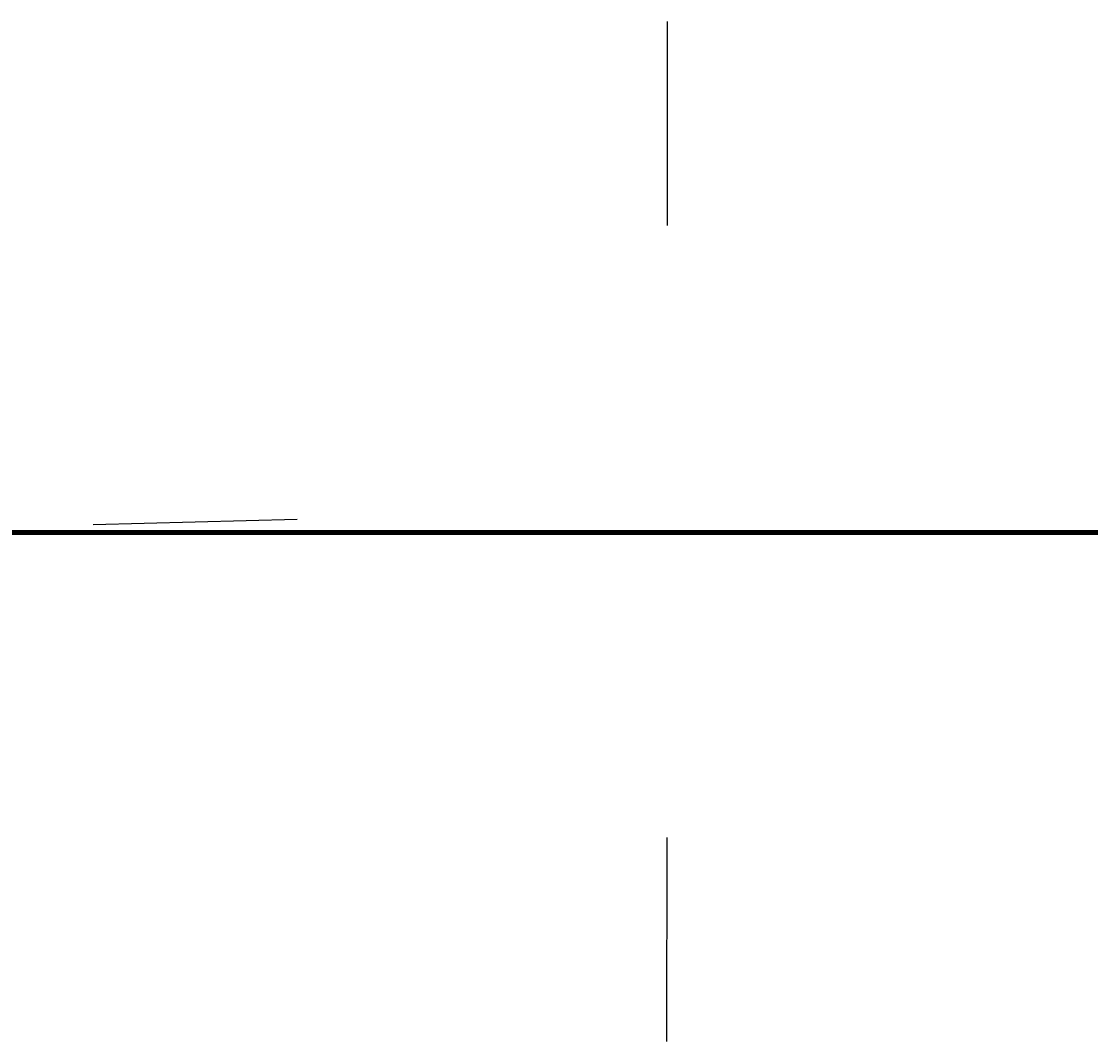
# Model space of a CAD drawing. Header units: millimetres. Extents: x -12354389001 to 271431, y -126469 to 48347.
# Tile 59 of 79: x -12328203706 to -12328028508, y -126043 to 41111. Entities that reach past the tile are written whole.
import ezdxf
from ezdxf.enums import TextEntityAlignment as Align

# ---------------------------------------------------------------- set-up
doc = ezdxf.new("R2010")
doc.units = ezdxf.units.MM
for name, pattern in [('1', [0]), ('4', [5, 3, -2]), ('BGS', [10, 0, 10])]:
    doc.linetypes.add(name, pattern=pattern)
doc.layers.get('0').update_dxf_attribs({"lineweight": 9})
doc.layers.add('00 opisy', color=7, linetype='Continuous', lineweight=25)
doc.layers.add('EBUPP', color=7, linetype='1', lineweight=30)
for name, color, linetype in [('EDZPD', 3, '1'), ('EDZTD', 3, 'Continuous'), ('SDROK', 7, 'Continuous'), ('SDROZ', 7, 'Continuous'), ('SDRPK', 7, '1'), ('SZOPO', 7, 'BGS'), ('SZZPZ', 102, 'Continuous'), ('UCCOA', 6, 'Continuous'), ('UCCPA', 6, '1'), ('UCCPOR', 6, '1'), ('UCCTO', 6, 'Continuous'), ('UEEOA', 1, 'Continuous'), ('UEEOO', 1, 'Continuous'), ('UEEPA', 1, '1'), ('UEEPON', 1, '1'), ('UEETO', 1, 'Continuous'), ('UGGPOR', 2, '1'), ('UKKOA', 7, 'Continuous'), ('UKKOO', 1, 'Continuous'), ('UKKPA', 1, '1'), ('UKKPB', 1, '1'), ('UKKTO', 1, 'Continuous'), ('UTTOO', 2, 'Continuous'), ('UTTPA', 1, '1'), ('UTTPO', 1, '1'), ('UTTTO', 2, 'Continuous'), ('UWWOO', 5, 'Continuous'), ('UWWPO', 5, '4'), ('UWWTO', 5, 'Continuous'), ('WUKOS', 7, 'Continuous'), ('WUKPS', 7, '1'), ('ZAKRES', 2, '1')]:
    doc.layers.add(name, color=color, linetype=linetype)
doc.styles.get("Standard").update_dxf_attribs({"font": 'arial.ttf'})

# ---------------------------------------------------------------- blocks, each defined once
blk = doc.blocks.new('ZNS')
for p, q in [((0, 0.5), (0, 0)), ((0, 0), (0.5, 0))]:
    blk.add_line(p, q)
for centre in [(0, 1.75), (0, 1.25), (0, 0.75)]:
    blk.add_circle(centre, 0.25)
blk = doc.blocks.new('DLI')
blk.add_circle((0, 0), 0.09)
for centre, start, end in [((0, 0.750093), 30.14144, 149.85856), ((-0.713298, 0.231779), 102.145781, 221.858708), ((0.713298, 0.231779), 318.141292, 77.854219), ((-0.440797, -0.606751), 174.149498, 293.852913), ((0.440797, -0.606751), 246.147087, 5.850502)]:
    blk.add_arc(centre, 0.75, start, end)
blk = doc.blocks.new('TRA')
for p, q in [((-5.5, 2.7539), (-5.5, 1.7539)), ((-4.5, 2.7539), (-4.5, 1.7539)), ((4.5, 2.7539), (4.5, 1.7539)), ((5.5, 2.7539), (5.5, 1.7539)), ((-0.5, -2.2461), (-0.5, -3.2461)), ((0.5, -2.2461), (0.5, -3.2461))]:
    blk.add_line(p, q)
blk = doc.blocks.new('WLZ')
blk.add_circle((0, 0), 0.4)
blk = doc.blocks.new('WLD')
for p, q in [((0.75, 0.5), (-0.75, 0.5)), ((-0.75, 0.5), (-0.75, -0.5)), ((0.75, -0.5), (0.75, 0.5)), ((-0.75, -0.5), (0.75, -0.5))]:
    blk.add_line(p, q)
blk = doc.blocks.new('STE')
for p, q in [((-1, 0.5), (-1, -0.5)), ((1, 0.5), (1, -0.5)), ((-1, 0), (1, 0))]:
    blk.add_line(p, q)
blk = doc.blocks.new('SLS')
blk.add_circle((0, 0), 0.35)
blk = doc.blocks.new('LAT')
for p, q in [((0, 1.2), (0, 2)), ((-2, 0), (-1.2, 0)), ((1.2, 0), (2, 0)), ((0, -1.2), (0, -2))]:
    blk.add_line(p, q)
blk = doc.blocks.new('WLM')
for p, q in [((0.35, 0.35), (-0.35, 0.35)), ((-0.35, 0.35), (-0.35, -0.35)), ((0.35, -0.35), (0.35, 0.35)), ((-0.35, -0.35), (0.35, -0.35))]:
    blk.add_line(p, q)
blk = doc.blocks.new('KRA')
for p, q in [((-0.75, -0.3571), (-0.75, 0.3571)), ((-0.75, 0.3571), (0.75, 0.3571)), ((-0.25, -0.3571), (-0.25, 0.3571)), ((0.25, -0.3571), (0.25, 0.3571)), ((0.75, 0.3571), (0.75, -0.3571)), ((0.75, -0.3571), (-0.75, -0.3571))]:
    blk.add_line(p, q)
blk = doc.blocks.new('WSP')
blk.add_circle((0, 0), 0.09)
blk = doc.blocks.new('Wrocławska 82')
at = {"layer": 'EBUPP', "linetype": '1'}
for p, q in [((-295022.44, 34103.73), (-295016.04, 34129.8)), ((-295016.04, 34129.8), (-295002.16, 34126.39)), ((-295008.58, 34100.33), (-295022.44, 34103.73)), ((-295038.56, 34086.79), (-295012.62, 34080.55)), ((-295012.62, 34080.55), (-295015.97, 34066.65)), ((-295015.97, 34066.65), (-295022.8, 34068.3)), ((-295015.66, 33861.24), (-295013.22, 33871.31)), ((-295013.22, 33871.31), (-295010.31, 33870.61)), ((-294997.12, 33856.75), (-295015.66, 33861.24)), ((-295013.32, 33721.68), (-295014.84, 33715.88)), ((-295008.54, 33720.42), (-295013.32, 33721.68)), ((-295014.84, 33715.88), (-295010.06, 33714.63)), ((-295013.24, 33631.8), (-295017.1, 33629.79))]:
    blk.add_line(p, q, dxfattribs=at)
at = {"layer": 'EDZPD', "linetype": '1'}
for p, q in [((-295022.5, 34151.52), (-294988.97, 34141.91)), ((-294993.25, 33742.6), (-295015.45, 33733.75)), ((-295017.59, 33728.72), (-295015.45, 33733.75)), ((-295013.33, 33727.85), (-295017.59, 33728.72)), ((-295023.16, 33692.5), (-295013.33, 33727.85)), ((-295002.75, 33725.69), (-295013.33, 33727.85)), ((-295017.62, 33691.5), (-295015.85, 33691.18)), ((-295015.85, 33691.18), (-295009.48, 33689.45)), ((-295002.62, 33684.61), (-295013.14, 33679.18)), ((-295023.62, 33666.51), (-295013.14, 33679.18)), ((-295013.14, 33679.18), (-295017.81, 33672.63)), ((-295008.81, 33674.35), (-295013.59, 33656.14)), ((-295013.17, 33667.17), (-295008.81, 33674.35)), ((-295013.17, 33667.17), (-295017.45, 33658.81)), ((-295013.59, 33656.14), (-295017.11, 33642.39)), ((-295009.11, 33639.86), (-295017.11, 33642.39))]:
    blk.add_line(p, q, dxfattribs=at)
at = {"layer": 'EDZTD'}
blk.add_line((-295024.167, 34143.6222), (-295015.5718, 34143.6222), dxfattribs=at)
at = {"layer": 'SDRPK', "linetype": '1'}
for p, q in [((-295017.03, 34174.08), (-295008.74, 34171.58)), ((-295017.61, 34171.73), (-295011.47, 34169.81)), ((-295015.81, 34167.67), (-295018.72, 34169.1)), ((-295012.33, 34166.59), (-295015.81, 34167.67)), ((-295003.88, 34164.16), (-295012.33, 34166.59)), ((-295014.02, 34156.23), (-295004.54, 34153.53)), ((-295014.45, 34136.92), (-295024.16, 34139.28)), ((-295015.46, 34132.75), (-295014.45, 34136.92)), ((-295022.35, 34134.53), (-295015.46, 34132.75)), ((-295009.49, 34088.55), (-295032.28, 34094.01)), ((-295033.41, 34091.12), (-295015.55, 34086.93)), ((-295015.55, 34086.93), (-295013.56, 34086.45)), ((-295011.86, 34057.76), (-295016.02, 34052.65)), ((-295016.02, 34052.65), (-295019.62, 34038.02)), ((-295020.09, 33998.61), (-294998.3, 33993.18)), ((-294914.93, 33943.43), (-295031.34, 33971.7)), ((-294931.78, 33940.05), (-295016.3, 33960.57)), ((-295029.76, 33907.16), (-295004.82, 33901.12)), ((-295031.5, 33902.75), (-295012.32, 33898.07)), ((-295012.32, 33898.07), (-294945.64, 33882.04)), ((-294986.99, 33876.26), (-295058.18, 33893.68)), ((-295039.22, 33885.37), (-294998.98, 33875.89)), ((-295021.73, 33857.54), (-295009.09, 33854.51)), ((-295015.87, 33808.93), (-295026.43, 33811.69)), ((-295034.29, 33810.67), (-295015.86, 33805.83)), ((-295015.86, 33805.83), (-295002.74, 33805.06)), ((-294995.01, 33794.31), (-295014.93, 33751.74)), ((-295011.52, 33736.87), (-295014.19, 33726.13)), ((-295014.19, 33726.13), (-295022.25, 33696.5)), ((-295015.74, 33691.52), (-294997.77, 33687.93)), ((-295012.73, 33682.01), (-295015.02, 33679.58)), ((-295015.02, 33679.58), (-295020.51, 33671.16)), ((-295017.72, 33670.71), (-295012.95, 33678.15)), ((-295016.87, 33667.76), (-295011.62, 33676.29)), ((-295022.85, 33650.86), (-295010.33, 33671.83)), ((-295010.5, 33637.13), (-295015.88, 33633.33)), ((-295015.88, 33633.33), (-295017.18, 33633.89)), ((-295013.85, 33631.49), (-295017.84, 33632.49)), ((-295014.18, 33631.31), (-295017.81, 33632.22)), ((-295014.51, 33631.14), (-295017.78, 33631.95)), ((-295014.85, 33630.96), (-295017.74, 33631.69)), ((-295015.18, 33630.79), (-295017.71, 33631.42)), ((-295015.52, 33630.61), (-295017.68, 33631.16)), ((-295015.85, 33630.44), (-295017.65, 33630.89)), ((-295016.18, 33630.27), (-295017.62, 33630.63))]:
    blk.add_line(p, q, dxfattribs=at)
at = {"layer": 'SDRPK', "linetype": '4'}
for p, q in [((-295000.92, 34126.91), (-295016.84, 34130.81)), ((-295008.57, 34099.37), (-295023.58, 34103.03)), ((-295015.85, 34101.14), (-295018.33, 34090.64)), ((-295039.49, 34088.05), (-295011.23, 34081.26)), ((-295013.26, 34080.72), (-295012.17, 34082.44)), ((-295011.23, 34081.26), (-295014.86, 34065.68)), ((-295013.43, 34058.45), (-295009.91, 34073.02)), ((-295016.6, 34066.8), (-295016.3, 34065.78)), ((-295016.3, 34065.78), (-295011.97, 34064.67)), ((-295013.24, 34059.25), (-295022.67, 34061.45)), ((-295017.44, 34053.54), (-295013.43, 34058.45)), ((-294997.81, 33978.25), (-295038.14, 33988.53)), ((-295039.54, 33984.95), (-295010.89, 33977.71)), ((-295013.58, 33872.86), (-295012.16, 33878.75)), ((-295013.58, 33872.86), (-295016.42, 33861.1)), ((-295013.58, 33872.86), (-295009.97, 33871.99)), ((-295016.42, 33861.1), (-295008, 33859.03)), ((-295006.5, 33826.9), (-295026.09, 33858.16)), ((-295026.49, 33856.35), (-295005.35, 33823.5)), ((-295006.82, 33769.08), (-295013.42, 33772.18)), ((-295008.06, 33766.42), (-295014.98, 33769.66))]:
    blk.add_line(p, q, dxfattribs=at)
at = {"layer": 'SDRPK', "linetype": '1'}
blk.add_circle((-295016.53, 33819.38), 0.75, dxfattribs=at)
for centre, radius, start, end in [((-295020.3563, 34136.6201), 20.6, 61.47843, 90.14939), ((-295015.7444, 34078.163), 8.57, 350.57734, 75.23315), ((-295018.5719, 33938.4061), 22.28, 84.14748, 138.11878), ((-295013.0184, 33816.8312), 8.4, 250.15511, 278.34008), ((-295023.1145, 33755.3368), 8.94, 323.58675, 336.27608), ((-295025.1075, 33756.1333), 11.03, 326.21629, 326.40358), ((-295025.0687, 33756.191), 11.03, 306.8093, 325.85514), ((-295001.5502, 33669.2298), 16.98, 85.60848, 131.17876), ((-295002.2103, 33670.7013), 13.07, 77.26915, 145.25622)]:
    blk.add_arc(centre, radius, start, end, dxfattribs=at)
at = {"layer": 'SZOPO', "linetype": 'BGS'}
for p, q in [((-295022.55, 34150.84), (-294994.54, 34142.76)), ((-295020.94, 33998), (-294999.16, 33992.5)), ((-294998.13, 33978.98), (-295036.23, 33988.93)), ((-295017.87, 33979.07), (-294995.14, 33973.23)), ((-295046.28, 33808.43), (-295008.67, 33799.4)), ((-295008.67, 33799.4), (-295013.88, 33777.13)), ((-295013.88, 33777.13), (-295057.05, 33788.33)), ((-295025.87, 33752.65), (-295011.14, 33776.32)), ((-295011.38, 33735.86), (-295013.16, 33729.54)), ((-295013.16, 33729.54), (-295022.14, 33696.9)), ((-295022.66, 33694.31), (-295015.76, 33691.45)), ((-295016.29, 33690.1), (-295015.98, 33691.57)), ((-294997.33, 33687.49), (-295015.47, 33691.36)), ((-295016.29, 33690.1), (-295016.59, 33689)), ((-295027.46, 33648.93), (-295011.2, 33641.5))]:
    blk.add_line(p, q, dxfattribs=at)
at = {"layer": 'UCCOA'}
for p, q in [((-295015.029, 34006.9881), (-295008.7102, 34006.9881)), ((-295016.51, 33819.34), (-295015.1531, 33820.0925)), ((-295015.1531, 33820.0925), (-295008.8995, 33820.0925))]:
    blk.add_line(p, q, dxfattribs=at)
at = {"layer": 'UCCPOR', "linetype": '1'}
for p, q in [((-295024.55, 34053.81), (-294998.28, 34047.24)), ((-294998.41, 34046.46), (-295024.74, 34053.03)), ((-295007.06, 34000), (-295014.99, 33967.38)), ((-295006.25, 34000), (-295014.43, 33966.18)), ((-295014.99, 33967.38), (-295049.03, 33975.65)), ((-295015.24, 33966.38), (-295049.27, 33974.66)), ((-295025.65, 33923.58), (-295015.24, 33966.38)), ((-295024.98, 33922.57), (-295014.43, 33966.18)), ((-295004.03, 33850.65), (-295018.09, 33816.86)), ((-295017.5, 33815.8), (-295003.49, 33849.51)), ((-295020.15, 33702.31), (-294997.11, 33694.88)), ((-295014.15, 33698.96), (-295020.53, 33701.07)), ((-295001.59, 33694.98), (-295014.15, 33698.96))]:
    blk.add_line(p, q, dxfattribs=at)
at = {"layer": 'UCCTO'}
for p, q in [((-295016.5856, 34009.4738), (-295008.6056, 34009.4738)), ((-295013.901, 33848.2296), (-295005.1611, 33848.2296))]:
    blk.add_line(p, q, dxfattribs=at)
at = {"layer": 'UEEPON', "linetype": '1'}
for p, q in [((-295020.65, 34172.1), (-295015.95, 34170.49)), ((-295015.95, 34170.49), (-295014.39, 34169.95)), ((-295014.39, 34169.95), (-295013.62, 34169.68)), ((-295013.62, 34169.68), (-295009.42, 34168.19)), ((-295017.81, 34169.5), (-295013.41, 34168.05)), ((-295009.68, 34168.2), (-295014.49, 34149.94)), ((-295013.41, 34168.05), (-295013.19, 34168.06)), ((-295013.19, 34168.06), (-295012.87, 34167.85)), ((-295013.84, 34149.77), (-295009.03, 34168.03)), ((-295012.87, 34167.85), (-295011.37, 34167.23)), ((-295010.89, 34166.75), (-295012.76, 34160.04)), ((-295012.76, 34160.04), (-295013.21, 34158.45)), ((-295013.21, 34158.45), (-295013.33, 34158)), ((-295013.33, 34158), (-295015.87, 34150.08)), ((-295012.14, 34157.82), (-295013.6, 34152.24)), ((-295014.86, 34154.88), (-295017.3, 34155.5)), ((-295017.43, 34154.86), (-295015.47, 34154.51)), ((-295015.47, 34154.51), (-295012.33, 34153.47)), ((-295012.44, 34151.38), (-295021.32, 34153.65)), ((-295012.33, 34153.47), (-295002.93, 34150.16)), ((-295011.92, 34152.55), (-295012.79, 34152.41)), ((-295015.39, 34151.89), (-295015.21, 34152.42)), ((-295015.21, 34152.42), (-295012.5, 34151.74)), ((-295012.79, 34152.41), (-295014.27, 34149.85)), ((-295013.6, 34152.24), (-295014.29, 34149.79)), ((-295016.27, 34150.18), (-295022.54, 34151.86)), ((-295012.69, 34151.17), (-295015.39, 34151.89)), ((-295017.85, 34151.77), (-295012.93, 34150.35)), ((-295012.5, 34151.74), (-295012.69, 34151.17)), ((-295022.57, 34151.42), (-295016.27, 34150.18)), ((-295008.72, 34150.27), (-295012.44, 34151.38)), ((-295012.93, 34150.35), (-295005.91, 34148.29)), ((-295014.29, 34149.79), (-295013.3, 34150.28)), ((-295013.3, 34150.28), (-295011.1, 34149.62)), ((-295015.87, 34150.08), (-295016.27, 34150.18)), ((-295015.79, 34150.04), (-295015.87, 34150.08)), ((-295015.47, 34149.93), (-295015.79, 34150.04)), ((-295015, 34149.75), (-295015.47, 34149.93)), ((-295014.49, 34149.94), (-295013.84, 34149.77)), ((-295014.29, 34149.79), (-295014.36, 34149.51)), ((-295014.6, 34149.6), (-295015, 34149.75)), ((-295014.36, 34149.51), (-295014.6, 34149.6)), ((-295021.43, 34093.69), (-295013.4, 34091.84)), ((-295013.4, 34091.84), (-295013.48, 34091.48)), ((-295013.4, 34091.84), (-295011.29, 34091.36)), ((-295031.69, 34088.27), (-295012.36, 34083.42)), ((-295012.36, 34083.42), (-295011.31, 34082.94)), ((-295012.41, 34072.97), (-295010.26, 34081.01)), ((-295012.41, 34072.97), (-295011.63, 34076.1)), ((-295012.41, 34072.97), (-295015.59, 34061.04)), ((-295012.41, 34072.97), (-295013.46, 34068.72)), ((-295013.46, 34068.72), (-295013.63, 34068.05)), ((-295013.63, 34068.05), (-295014.17, 34066)), ((-295014.17, 34066), (-295015.29, 34061.79)), ((-295015.59, 34061.04), (-295015.29, 34061.79)), ((-295015.59, 34061.04), (-295016.97, 34057.6)), ((-295015.59, 34061.04), (-295015.78, 34060.33)), ((-295016.97, 34057.6), (-295015.78, 34060.33)), ((-295013.66, 33992.63), (-295023.57, 33995.02)), ((-295010.93, 33991.97), (-295013.66, 33992.63)), ((-295026.96, 33894.37), (-294985.22, 33883.78)), ((-295015.14, 33888.96), (-295016.37, 33883.36)), ((-295010.86, 33888.02), (-295015.14, 33888.96)), ((-295018.63, 33883.89), (-295016.37, 33883.36)), ((-295016.37, 33883.36), (-295017.3, 33879.08)), ((-295008.53, 33881.51), (-295016.37, 33883.36)), ((-295030.01, 33806.64), (-295011.26, 33802.15)), ((-295013.84, 33764.01), (-295011.95, 33766.09)), ((-295014.85, 33762.91), (-295013.84, 33764.01)), ((-295026.21, 33750), (-295014.85, 33762.91)), ((-295013.51, 33721.59), (-295009.3, 33735.77)), ((-295006.83, 33722.53), (-295013.02, 33708.94)), ((-295015.68, 33712.22), (-295013.51, 33721.59)), ((-295016.32, 33709.48), (-295015.68, 33712.22)), ((-295017.18, 33705.77), (-295016.32, 33709.48)), ((-295013.02, 33708.94), (-295014.18, 33706.38)), ((-295014.18, 33706.38), (-295015.79, 33702.83)), ((-295016.39, 33703.37), (-295017.18, 33705.77)), ((-295016.39, 33703.37), (-295015.97, 33702.28)), ((-295015.79, 33702.83), (-295015.97, 33702.28)), ((-295015.97, 33702.28), (-295019.71, 33691.01)), ((-295010.53, 33688.16), (-295015.97, 33702.28)), ((-295013.45, 33680.81), (-295010.02, 33683.45)), ((-295016.76, 33676.19), (-295013.45, 33680.81)), ((-295014.43, 33664.64), (-295009.14, 33675.57)), ((-295020.96, 33651.78), (-295014.43, 33664.64))]:
    blk.add_line(p, q, dxfattribs=at)
for centre, radius, start, end in [((-295010.938, 33849.5126), 9.79, 112.91592, 139.11985), ((-295016.3424, 33843.1019), 15.51, 80.07845, 84.10722), ((-295016.3642, 33843.1058), 15.51, 71.68374, 79.99655)]:
    blk.add_arc(centre, radius, start, end, dxfattribs=at)
at = {"layer": 'UEETO'}
blk.add_line((-295016.399, 33733.0266), (-295008.1476, 33733.0266), dxfattribs=at)
at = {"layer": 'UGGPOR', "linetype": '1'}
for p, q in [((-295023.16, 34152.75), (-295016.05, 34150.62)), ((-295018.89, 34152.75), (-295015.97, 34151.93)), ((-295015.97, 34151.93), (-295005.2, 34148.91)), ((-295016.05, 34150.62), (-295006.67, 34147.91))]:
    blk.add_line(p, q, dxfattribs=at)
at = {"layer": 'UKKOA'}
for p, q in [((-295021.7006, 34164.1153), (-295015.7075, 34164.1153)), ((-295013.88, 34161.84), (-295015.7075, 34164.1153)), ((-295017.5496, 34053.8526), (-295011.2959, 34053.8526)), ((-295015.85, 34033.2), (-295014.8201, 34034.0688)), ((-295014.8201, 34034.0688), (-295008.5665, 34034.0688))]:
    blk.add_line(p, q, dxfattribs=at)
at = {"layer": 'UKKPB', "linetype": '1'}
for p, q in [((-295013.54, 34162.59), (-295012.17, 34166)), ((-295021.19, 34163.03), (-295014.17, 34161.89)), ((-295013.74, 34162.11), (-295013.54, 34162.59)), ((-295014.17, 34161.89), (-295013.88, 34161.84)), ((-295013.88, 34161.84), (-295013.59, 34161.78)), ((-295013.59, 34161.78), (-295008.14, 34160.57)), ((-295014.02, 34161.58), (-295016.33, 34160.32)), ((-295016.33, 34160.32), (-295019.57, 34158.56)), ((-295014.37, 34154.75), (-295014.86, 34154.88)), ((-295005.13, 34099.04), (-295023.7, 34102.76)), ((-295003.3, 34085.86), (-295018.66, 34089.5)), ((-295011.44, 34052.18), (-295018.97, 34054.01)), ((-295013.27, 34043.61), (-295011.29, 34051.64)), ((-295014.16, 34040.03), (-295013.27, 34043.61)), ((-295014.61, 34038.2), (-295014.16, 34040.03)), ((-295015.78, 34033.47), (-295014.61, 34038.2)), ((-295016.15, 34033.22), (-295023.56, 34035.03)), ((-295015.85, 34033.2), (-295015.78, 34033.47)), ((-295015.95, 34032.89), (-295015.85, 34033.2)), ((-295017.8, 34027.12), (-295015.95, 34032.89)), ((-295013.57, 34000.19), (-295025.29, 34003.32)), ((-295012.79, 34000), (-295013.57, 34000.19)), ((-295002.53, 33997.43), (-295012.79, 34000)), ((-295023.95, 33814.08), (-294999.63, 33808.65)), ((-295005.32, 33783.29), (-295027.16, 33787.73)), ((-295015.55, 33742.58), (-295015.1, 33740.05)), ((-295015.1, 33740.05), (-295012.11, 33740.2)), ((-295015.1, 33740.05), (-295025.04, 33739.57)), ((-295015.1, 33740.05), (-295014.65, 33737.37)), ((-295039.34, 33653.78), (-295015, 33645.51)), ((-295006.94, 33644.12), (-295021.32, 33648.87)), ((-295015, 33645.51), (-295007.46, 33642.96))]:
    blk.add_line(p, q, dxfattribs=at)
at = {"layer": 'UKKTO'}
for p, q in [((-295013.1047, 34083.5727), (-295004.9076, 34083.5727)), ((-295019.4401, 34053.9526), (-295011.1887, 34053.9526)), ((-295015.85, 34033.18), (-295014.9322, 34033.7058)), ((-295014.9322, 34033.7058), (-295006.7352, 34033.7058)), ((-295012.7085, 33741.8382), (-295003.9685, 33741.8382))]:
    blk.add_line(p, q, dxfattribs=at)
at = {"layer": 'UTTPO', "linetype": '1'}
for p, q in [((-295011.36, 34149.02), (-295017.22, 34150.74)), ((-295012.89, 34133.94), (-295016.97, 34131.96)), ((-294946.87, 34117.37), (-295012.89, 34133.94)), ((-294964.87, 34119.17), (-295018.52, 34133.12)), ((-295041.3, 34091.13), (-295011.25, 34083.23)), ((-295017.49, 34088.16), (-295012.92, 34090.07)), ((-295011.46, 34073.12), (-295019.78, 34058.15)), ((-295032.74, 33995.64), (-295001.71, 33988.37)), ((-295006.34, 33827.56), (-295022.44, 33836.29))]:
    blk.add_line(p, q, dxfattribs=at)
at = {"layer": 'UTTTO'}
for p, q in [((-295019.5547, 34092.3132), (-295011.2491, 34092.3132)), ((-295012.38, 34090.19), (-295011.2491, 34092.3132)), ((-295022.181, 34053.1948), (-295014.4473, 34051.2278))]:
    blk.add_line(p, q, dxfattribs=at)
at = {"layer": 'UWWOO'}
blk.add_line((-295015.8408, 33779.9257), (-295009.8477, 33779.9257), dxfattribs=at)
at = {"layer": 'UWWPO', "linetype": '1'}
for p, q in [((-295010.96, 34172.65), (-295026.24, 34175.64)), ((-294986.95, 33990.76), (-295024.48, 34000)), ((-295014.91, 33897.23), (-295019.03, 33880.61)), ((-294999.47, 33893.57), (-295014.91, 33897.23)), ((-295014.13, 33896.05), (-295020.23, 33871.81)), ((-295004.37, 33893.71), (-295014.13, 33896.05)), ((-295017.05, 33839.9), (-295004.25, 33836.19)), ((-295000.89, 33812.03), (-295017.55, 33815.58)), ((-295013.53, 33766.57), (-295006.01, 33777.53)), ((-295014.62, 33764.97), (-295013.53, 33766.57)), ((-295024.88, 33750), (-295014.62, 33764.97))]:
    blk.add_line(p, q, dxfattribs=at)
at = {"layer": 'UWWTO'}
blk.add_line((-295019.9683, 33777.4034), (-295011.2283, 33777.4034), dxfattribs=at)
at = {"layer": 'WUKPS', "linetype": '1'}
for p, q in [((-295015.6, 34180.06), (-295017.19, 34174.57)), ((-295012.72, 34179.23), (-295013.5, 34176.52)), ((-295019.41, 34175.14), (-295010.23, 34172.79)), ((-295020.3, 34139.64), (-295008.61, 34136.63)), ((-295015.51, 34138.41), (-295015.66, 34137.83)), ((-295013.58, 34137.91), (-295013.72, 34137.33)), ((-294999.11, 34132.79), (-295014.45, 34136.92)), ((-295000.17, 33881.36), (-295038.91, 33890.64)), ((-295029.07, 33889.59), (-294991.63, 33880.15)), ((-295014.56, 33885.93), (-295014.82, 33884.87)), ((-295012.62, 33885.44), (-295012.75, 33884.92))]:
    blk.add_line(p, q, dxfattribs=at)
at = {"layer": 'ZAKRES', "linetype": '1'}
for p, q in [((-295022.58, 34151.49), (-294952.41, 34131.44)), ((-294993.26, 33742.59), (-295015.61, 33733.65)), ((-295015.54, 33733.65), (-295017.51, 33728.77)), ((-295017.51, 33728.77), (-295013.24, 33727.76)), ((-295013.24, 33727.76), (-295023.13, 33692.53))]:
    blk.add_line(p, q, dxfattribs=at)
at = {"layer": 'SDROZ'}
blk.add_blockref('ZNS', (-295013.19, 34168.06), dxfattribs=at)
at = {"layer": 'SZZPZ'}
for name, p in [('DLI', (-295011.58, 34178.94)), ('TRA', (-295009.88, 34174.28)), ('DLI', (-295013.22, 34147.13)), ('TRA', (-295009.03, 34130.58)), ('DLI', (-295011.4, 34097.42)), ('TRA', (-295017.3, 34083.91)), ('DLI', (-295012.22, 34084.75)), ('TRA', (-295019.09, 34062.54)), ('TRA', (-295019.33, 34056.15)), ('DLI', (-295013.32, 33995.1)), ('DLI', (-295016.26, 33989.43)), ('TRA', (-295019.78, 33972.29)), ('TRA', (-295012.74, 33945.43)), ('TRA', (-295008.11, 33931.44)), ('TRA', (-295018.58, 33917.94)), ('DLI', (-295012.96, 33886.45)), ('DLI', (-295014.8, 33883.67)), ('TRA', (-295021.84, 33869.69)), ('DLI', (-295015.93, 33854.96)), ('DLI', (-295013.17, 33854.92)), ('DLI', (-295014.94, 33854.42)), ('DLI', (-295012.3, 33853.87)), ('TRA', (-295012.27, 33848.9)), ('TRA', (-295011.03, 33842.31)), ('TRA', (-295020.51, 33836.15)), ('TRA', (-295013.53, 33762.01)), ('TRA', (-295019.75, 33750.53)), ('DLI', (-295011.91, 33727.86)), ('DLI', (-295013.34, 33722.18)), ('DLI', (-295014.09, 33717.86)), ('DLI', (-295015.68, 33714.54)), ('TRA', (-295008.28, 33711.33)), ('TRA', (-295012.4, 33702.93)), ('TRA', (-295017.24, 33698.44)), ('DLI', (-295016.49, 33694.7)), ('TRA', (-295019.25, 33688.77)), ('DLI', (-295014.35, 33684.79)), ('TRA', (-295007.16, 33658.51)), ('TRA', (-295013.74, 33649.71))]:
    blk.add_blockref(name, p, dxfattribs=at)
at = {"layer": 'UCCPA'}
blk.add_blockref('WLZ', (-295016.51, 33819.34), dxfattribs=at)
at = {"layer": 'UEEOO'}
for name, p, rotation in [('WLD', (-295014.37, 34154.75), 345.8), ('STE', (-295011.26, 33802.15), 353.07)]:
    blk.add_blockref(name, p, dxfattribs=dict(at, rotation=rotation))
at = {"layer": 'UEEPA'}
for name, p, rotation in [('WLM', (-295016.03, 34150.12), 345.0100009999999), ('WLM', (-295015.23, 34149.84), 339.62), ('WLM', (-295014.35, 34149.55), 74.380012), ('LAT', (-295013.52, 34091.23), 86.97999000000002), ('LAT', (-295013.89, 34061.78), 89.99999900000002), ('LAT', (-295018.32, 33885.22), 91.290003), ('LAT', (-295017.34, 33810.83), 89.95000200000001)]:
    blk.add_blockref(name, p, dxfattribs=dict(at, rotation=rotation))
for p in [(-295013.52, 34091.23), (-295013.95, 34061.75)]:
    blk.add_blockref('SLS', p, dxfattribs=at)
at = {"layer": 'UKKPA'}
for name, p, rotation in [('KRA', (-295012.15, 34166.25), 342.879999), ('WLZ', (-295013.88, 34161.84), 347.48), ('WLZ', (-295015.85, 34033.18), 72.15001), ('KRA', (-295016.99, 34015.59), 76.489994), ('KRA', (-295015.65, 33742.82), 11.500007)]:
    blk.add_blockref(name, p, dxfattribs=dict(at, rotation=rotation))
blk.add_blockref('KRA', (-295014.35, 33737.12), dxfattribs=at)
at = {"layer": 'UTTPA', "rotation": 346.21}
blk.add_blockref('WLD', (-295012.38, 34090.19), dxfattribs=at)
at = {"layer": 'WUKOS'}
for p in [(-295015.93, 34129.94), (-295012.34, 34090.1), (-295012.52, 34080.56), (-295013.3, 34059.23), (-295016.25, 33989.2), (-295016.47, 33861.01), (-295015.05, 33854.11), (-295015.79, 33809.06), (-295016.02, 33808.73), (-295015.95, 33805.98), (-295015.97, 33805.55), (-295013.74, 33776.51), (-295015.63, 33750.25), (-295015.67, 33742.78), (-295014.36, 33737.05), (-295013.1, 33729.34), (-295016.43, 33677.94), (-295014.53, 33676.14), (-295012.66, 33675.08)]:
    blk.add_blockref('WSP', p, dxfattribs=at)
at = {"layer": 'EDZTD', "oblique": 15}
for s, p in [('525/2', (-295023.94, 34146.96)), ('22', (-295012.58, 33710.51)), ('24/3', (-295015.62, 33688.84)), ('252', (-295021.29, 33650.1))]:
    blk.add_text(s, height=2.5, dxfattribs=at).set_placement(p, align=Align.TOP_LEFT)
at = {"layer": 'SDROK', "oblique": 15}
for s, rotation, p in [('ch.asf.', 343.21, (-295015.83, 34171.99)), ('ch.bet.', 344.07, (-295021.38, 34154.23)), ('bet.', 76.42, (-295016.48, 33868.05)), ('ch.bet.', 302.77, (-295018.64, 33844.44)), ('bet.', 346.11, (-295019.28, 33817.85)), ('bet.', 334.92, (-295013.43, 33770.08))]:
    blk.add_text(s, height=1.5, rotation=rotation, dxfattribs=at).set_placement(p)
at = {"layer": 'UCCOA', "oblique": 15}
blk.add_text('213.88', height=1.8, dxfattribs=at).set_placement((-295008.07, 34009.39), align=Align.TOP_RIGHT)
for s, p in [('212.65', (-295014.99, 33820.69)), ('210.85', (-295015.19, 33819.27))]:
    blk.add_text(s, height=1.8, dxfattribs=at).set_placement(p)
at = {"layer": 'UCCTO', "oblique": 15}
blk.add_text('921d-3-1', height=1.5, dxfattribs=at).set_placement((-295008.07, 34009.97), align=Align.RIGHT)
blk.add_text('971b-1-10', height=1.5, dxfattribs=at).set_placement((-295004.63, 33850.23), align=Align.TOP_RIGHT)
at = {"layer": 'UEEOA', "oblique": 15}
for p in [(-295015.11, 34156.2), (-295017.08, 34150.14), (-295014.06, 34149.99), (-295015.67, 34149.72)]:
    blk.add_text('e', height=1.8, dxfattribs=at).set_placement(p, align=Align.TOP_LEFT)
at = {"layer": 'UEEOO', "oblique": 15}
for s, p in [('215.08', (-295022.4, 34176.46)), ('215.01', (-295017.65, 34170.64)), ('215.17', (-295014.01, 34155.46)), ('215.50', (-295013.8, 34151.4))]:
    blk.add_text(s, height=1.8, dxfattribs=at).set_placement(p, align=Align.TOP_LEFT)
for s, rotation, p in [('eN', 74.4, (-295013.98, 34160)), ('eN', 349.92, (-295017.41, 34154.82)), ('eNA', 343.706, (-295015.51, 34084.22)), ('eNA', 75.13, (-295013.52, 34068)), ('eNA', 67.63, (-295017.68, 34055.32)), ('eNA', 346.42, (-295013.61, 33993.63)), ('eNA', 345.41, (-295013.01, 33859.29)), ('eNA', 47.52, (-295013.85, 33765.5)), ('eNA', 76.94, (-295017.13, 33711.07)), ('eNA', 65.53, (-295014.63, 33708.25))]:
    blk.add_text(s, height=1.8, rotation=rotation, dxfattribs=at).set_placement(p, align=Align.TOP_LEFT)
at = {"layer": 'UEETO', "oblique": 15}
for s, rotation, p in [('1-1.1/63', 347.9299, (-295021.83, 34094.83)), ('1-1.2/90', 343.6653, (-295019.63, 34084.98)), ('1-1.2/92', 77.7212, (-295014.18, 34063.71)), ('1-1.2/90', 67.3838, (-295019.01, 34055.18)), ('921d-3-5', 349.0558, (-295024.02, 34048.54)), ('1-1.3/77', 349.5064, (-295018.13, 33994.69)), ('1-1.1/54', 74.6991, (-295018.03, 33707.39))]:
    blk.add_text(s, height=1.5, rotation=rotation, dxfattribs=at).set_placement(p, align=Align.TOP_LEFT)
blk.add_text('971b-1-17', height=1.5, dxfattribs=at).set_placement((-295002.93, 33855.27), align=Align.TOP_RIGHT)
blk.add_text('971b-3-2', height=1.5, dxfattribs=at).set_placement((-295007.61, 33733.53), align=Align.RIGHT)
at = {"layer": 'UKKOA', "oblique": 15}
for s, p in [('215.17', (-295015.06, 34164.72)), ('214.13', (-295005.35, 34085.34)), ('213.97', (-295010.65, 34054.45))]:
    blk.add_text(s, height=1.8, dxfattribs=at).set_placement(p, align=Align.RIGHT)
for s, p in [('212.27', (-295018.74, 34164.2)), ('k', (-295013.31, 34162.7)), ('213.92', (-295023.37, 34127.33)), ('k', (-295017.53, 34126.94)), ('211.92', (-295014.27, 34053.82)), ('k', (-295016.42, 34034.7)), ('211.89', (-295014.8, 34034.21))]:
    blk.add_text(s, height=1.8, dxfattribs=at).set_placement(p, align=Align.TOP_LEFT)
blk.add_text('213.86', height=1.8, dxfattribs=at).set_placement((-295014.66, 34034.67))
blk.add_text('k', height=1.8, rotation=2.79, dxfattribs=at).set_placement((-295012.56, 33741.13), align=Align.TOP_LEFT)
at = {"layer": 'UKKOO', "oblique": 15}
for s, rotation, p in [('k200', 68.01, (-295014.37, 34163.94)), ('k200', 28.57, (-295019.51, 34160.18)), ('k350', 76.11, (-295014.6, 34043.46)), ('ks1000', 341.24, (-295019.31, 33648.14))]:
    blk.add_text(s, height=1.8, rotation=rotation, dxfattribs=at).set_placement(p, align=Align.TOP_LEFT)
at = {"layer": 'UKKTO', "oblique": 15}
for s, rotation, p in [('1-1.1/151', 347.1957, (-295024.15, 34090.56)), ('1-1.2/40', 349.2157, (-295021.66, 34055.42)), ('1-1.1/146', 74.5841, (-295015.51, 34039.37)), ('1-1.1/145', 71.6515, (-295018.9, 34027.14)), ('1-1.1/178', 347.4229, (-295024.45, 33815.15)), ('1-1.1/134', 2.7006, (-295013.97, 33741.2)), ('1-1.1/139', 342.8544, (-295019.79, 33648.01))]:
    blk.add_text(s, height=1.5, rotation=rotation, dxfattribs=at).set_placement(p, align=Align.TOP_LEFT)
blk.add_text('921d-3-9', height=1.5, dxfattribs=at).set_placement((-295004.37, 34085.57), align=Align.TOP_RIGHT)
for s, p in [('921d-3-7', (-295010.65, 34054.45)), ('971b-3-11', (-295003.43, 33742.34))]:
    blk.add_text(s, height=1.5, dxfattribs=at).set_placement(p, align=Align.RIGHT)
for s, p in [('921d-3-6', (-295014.8, 34034.21)), ('921d-3-5', (-295024.54, 34003.86))]:
    blk.add_text(s, height=1.5, dxfattribs=at).set_placement(p)
at = {"layer": 'UTTOO', "oblique": 15}
blk.add_text('tA', height=1.8, rotation=60.9, dxfattribs=at).set_placement((-295017.44, 34063.4))
at = {"layer": 'UTTTO', "oblique": 15}
blk.add_text('921d-3-4', height=1.5, dxfattribs=at).set_placement((-295010.71, 34092.81), align=Align.RIGHT)
for s, rotation, p in [('1-1.2/36', 24.0302, (-295019.33, 34088.25)), ('1-1.1/62', 345.5297, (-295019.92, 34086.54)), ('1-1.1/61', 61.6609, (-295018.54, 34062.37))]:
    blk.add_text(s, height=1.5, rotation=rotation, dxfattribs=at).set_placement(p, align=Align.TOP_LEFT)
blk.add_text('921d-3-1', height=1.5, rotation=345.7302, dxfattribs=at).set_placement((-295021.93, 34053.65))
at = {"layer": 'UWWOO', "oblique": 15}
for rotation, p in [(343.81, (-295019.7, 33840.93)), (55.59, (-295014.43, 33765.62))]:
    blk.add_text('wA', height=1.8, rotation=rotation, dxfattribs=at).set_placement(p)
blk.add_text('212.21', height=1.8, dxfattribs=at).set_placement((-295009.2, 33780.53), align=Align.RIGHT)
blk.add_text('210.31', height=1.8, dxfattribs=at).set_placement((-295012.71, 33779.14))
at = {"layer": 'UWWTO', "oblique": 15}
for s, rotation, p in [('1-1.2/37', 343.9092, (-295023.73, 33842.94)), ('1-1.1/67', 56.3099, (-295017.15, 33762.99))]:
    blk.add_text(s, height=1.5, rotation=rotation, dxfattribs=at).set_placement(p, align=Align.TOP_LEFT)
blk.add_text('971b-1-15', height=1.5, dxfattribs=at).set_placement((-295010.69, 33777.9), align=Align.RIGHT)
at = {"layer": 'WUKOS', "oblique": 15}
for s, rotation, p in [('215.19', 345.64, (-295016.4, 34174.49)), ('214.97', 333.88, (-295017.62, 34168.7)), ('214.95', 333.88, (-295018.08, 34167.73)), ('214.95', 355.11, (-295018.81, 34157.35)), ('214.97', 355.06, (-295019.27, 34156.14)), ('215.82', 345.31, (-295022.31, 34140.46)), ('215.32', 348.19, (-295023.28, 34137.81)), ('215.20', 345.14, (-295022.53, 34134.85)), ('213.73', 348.41, (-295019.87, 33998.85)), ('213.76', 348.41, (-295020.31, 33997.5)), ('212.75', 347.81, (-295017.35, 33883.96)), ('212.65', 346.81, (-295017.81, 33882.68)), ('212.57', 348.32, (-295018.15, 33880.46)), ('212.61', 348.1, (-295018.62, 33879.08)), ('212.68', 76.88, (-295017.14, 33871.84)), ('212.61', 346.73, (-295021.6, 33857.64)), ('212.27', 348.14, (-295019.48, 33810.01)), ('212.17', 347.41, (-295020.02, 33808.71)), ('212.22', 346.47, (-295019.71, 33806.98)), ('212.32', 346.9, (-295019.91, 33805.64)), ('211.92', 50.94, (-295016.42, 33678.32)), ('211.84', 54.92, (-295014.31, 33676.73)), ('211.80', 54.58, (-295012.56, 33675.41))]:
    blk.add_text(s, height=1.8, rotation=rotation, dxfattribs=at).set_placement(p)
for s, p in [('216.12', (-295017.94, 34143.77)), ('214.84', (-295015.74, 34130.17)), ('214.51', (-295021.9, 34062.58)), ('214.48', (-295023.18, 34052.44)), ('213.69', (-295016.39, 34015.79)), ('213.77', (-295019.72, 34012.02)), ('214.16', (-295020.49, 33988.71)), ('213.87', (-295022.29, 33977.82)), ('213.79', (-295013.27, 33971.58)), ('212.98', (-295017.18, 33960.93)), ('212.88', (-295017.96, 33885.43)), ('212.81', (-295022.98, 33876.56)), ('212.67', (-295020.52, 33860.66)), ('212.47', (-295019.32, 33858.83)), ('212.62', (-295018.94, 33852.79)), ('212.38', (-295022.12, 33833.06)), ('212.52', (-295023, 33819.54)), ('212.43', (-295016.89, 33815.57)), ('212.41', (-295015.7, 33812.02)), ('212.08', (-295018.13, 33775.6)), ('212.13', (-295015.08, 33771.96)), ('212.13', (-295019.07, 33761.59)), ('212.09', (-295019.15, 33755.21)), ('211.73', (-295021.33, 33744.93)), ('211.54', (-295015.46, 33743.48)), ('211.60', (-295013.83, 33737.62)), ('212.23', (-295012.89, 33729.76)), ('212.19', (-295021.76, 33696.66)), ('212.21', (-295022.25, 33694.45)), ('210.34', (-295018.38, 33657.36)), ('210.97', (-295022.33, 33650.85)), ('209.78', (-295016.29, 33636.63))]:
    blk.add_text(s, height=1.8, dxfattribs=at).set_placement(p)

msp = doc.modelspace()

# ---------------------------------------------------------------- block references
at = {"layer": '00 opisy', "color": 7, "ltscale": 0.5, "xscale": 41788.44072896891, "zscale": 41788.44072896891}
msp.add_blockref('Wrocławska 82', (72579.819, -76527.721), dxfattribs=at)

doc.saveas('drawing.dxf')
